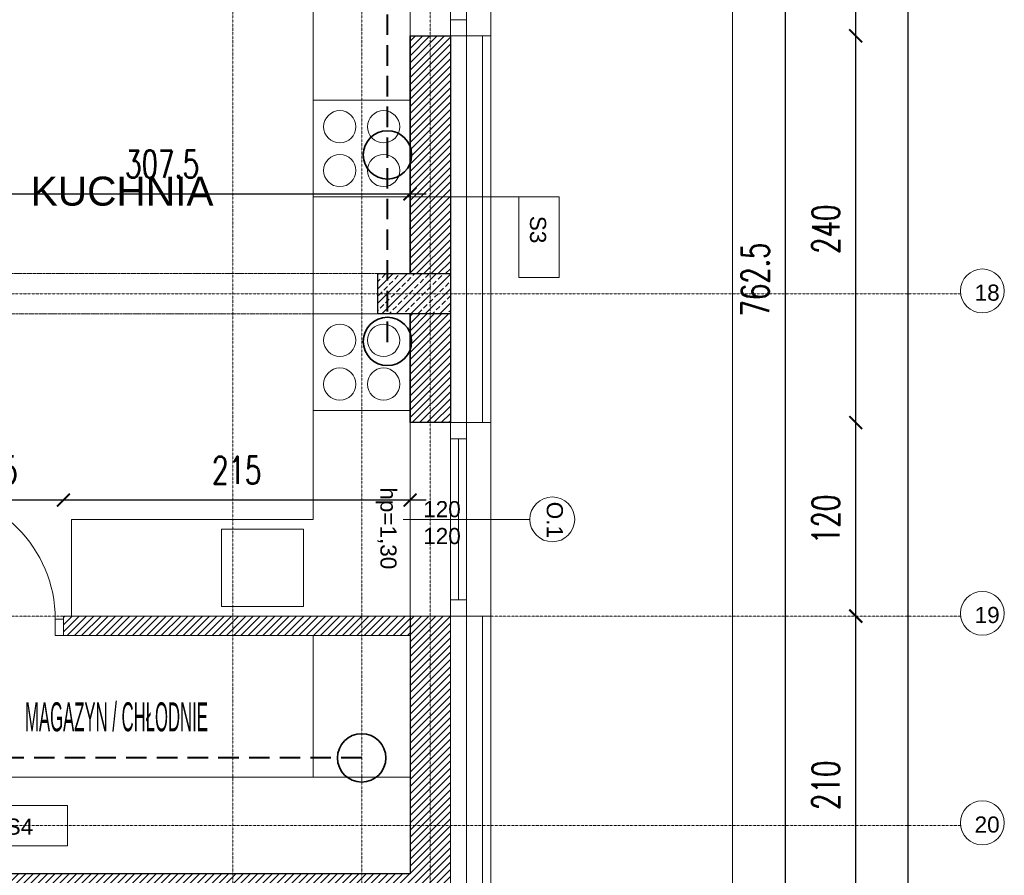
# Model space of a CAD drawing. Header units: millimetres. Extents: x -115268 to 140687, y -37779 to 24471.
# Tile 168 of 256: x 80092 to 80703, y -16605 to -16074. Entities that reach past the tile are written whole.
import ezdxf
from ezdxf.enums import TextEntityAlignment as Align

# ---------------------------------------------------------------- set-up
doc = ezdxf.new("R2010")
doc.units = ezdxf.units.MM
doc.header["$PDMODE"] = 2
doc.header["$PDSIZE"] = 1
for name, pattern in [('346-500', [1.5, 1, -0.5]), ('AUSGEZOGEN', [0]), ('DASHDOT', [1, 0.5, -0.25, 0, -0.25]), ('DASHED', [19.05, 12.7, -6.35])]:
    doc.linetypes.add(name, pattern=pattern)
doc.layers.get('0').update_dxf_attribs({"lineweight": 9})
for name, color, linetype, lineweight in [('A stolarka', 4, 'Continuous', 9), ('A wyp ruchome', 253, 'Continuous', 9), ('A_CIENKA', 7, 'Continuous', 9), ('A_HATCH', 8, 'Continuous', 9), ('A_IZOLACJA', 8, 'ZIGZAG', 9), ('A_KONSTRUKCJA', 3, 'Continuous', 25), ('A_OSIE', 1, 'DASHDOT', 9), ('A_WIDOK', 253, 'Continuous', 9), ('\x9dciany', 7, 'Continuous', 9)]:
    doc.layers.add(name, color=color, linetype=linetype, lineweight=lineweight)
doc.layers.add('A_WYMIAR', color=253, linetype='Continuous', lineweight=5, transparency=0.2)
doc.styles.add('Arial', font='arial.ttf')
doc.styles.add('Arial CE', font='arial.ttf')
doc.styles.add('romans 1-100', font='romans.shx', dxfattribs={"width": 0.7, "height": 17})
doc.linetypes.add('ZIGZAG', pattern='A,0.00254,-5.08,[131,ltypeshp.shx,S=5.08,R=0,X=-5.08,Y=0],-10.16,[131,ltypeshp.shx,S=5.08,R=180,X=5.08,Y=0],-5.08', length=20.32254)
doc.dimstyles.new('___SKALA_1_100', dxfattribs={"dimscale": 10, "dimtxt": 17, "dimasz": 0.8, "dimexe": 2, "dimexo": 2, "dimgap": 1, "dimtad": 1, "dimdec": 4, "dimrnd": 0.5, "dimdsep": 46, "dimtxsty": 'romans 1-100', "dimblk": 'ARCHTICK', "dimcen": 0.1, "dimdle": 1, "dimse1": 1, "dimse2": 1, "dimadec": 0, "dimazin": 0, "dimtfac": 1, "dimtdec": 4, "dimtix": 1, "dimtmove": 0, "dimatfit": 3, "dimldrblk": 'ARCHTICK', "dimfxl": 6, "dimfxlon": 1, "dimtolj": 1, "dimarcsym": 0})

# ---------------------------------------------------------------- blocks, each defined once
blk = doc.blocks.new('AnonymMegaMac_nNn023')
at = {"layer": 'A stolarka', "color": 3, "linetype": 'AUSGEZOGEN', "lineweight": 0}
blk.add_line((39695.27, -8904.11), (39695.27, -8919.11), dxfattribs=at)
at = {"layer": 'A stolarka', "color": 7, "linetype": 'AUSGEZOGEN', "lineweight": 0}
for points in [[(39655.27, -8906.61), (39657.27, -8906.61), (39657.27, -8826.61), (39655.27, -8826.61)], [(39650.27, -8916.61), (39655.27, -8916.61), (39655.27, -8906.61), (39650.27, -8906.61)], [(39735.27, -8916.61), (39740.27, -8916.61), (39740.27, -8906.61), (39735.27, -8906.61)]]:
    blk.add_lwpolyline(points, close=True, dxfattribs=at)
at = {"layer": 'A stolarka', "color": 8, "linetype": 'AUSGEZOGEN', "lineweight": 0}
blk.add_arc((39655.27, -8906.61), 80, 0, 90, dxfattribs=at)
blk = doc.blocks.new('_ArchTick')
at = {"color": 0, "linetype": 'ByBlock', "const_width": 0.15}
blk.add_lwpolyline([(-0.5, -0.5), (0.5, 0.5)], dxfattribs=at)
blk = doc.blocks.new('*D704')
at = {"layer": 'A_WYMIAR', "color": 0, "lineweight": -2, "transparency": 16777216}
blk.add_line((78004.57, -17141.1), (80394.57, -17141.1), dxfattribs=at)
at = {"layer": 'Defpoints', "color": 0, "transparency": 16777216}
for p in [(78014.57, -14449.85), (80384.57, -16049.85), (80384.57, -17141.1)]:
    blk.add_point(p, dxfattribs=at)
at = {"layer": 'A_WYMIAR', "color": 0, "lineweight": -2, "transparency": 16777216, "xscale": 8, "yscale": 8, "zscale": 8, "rotation": 180}
blk.add_blockref('_ArchTick', (78014.57, -17141.1), dxfattribs=at)
at = {"layer": 'A_WYMIAR', "color": 0, "lineweight": -2, "transparency": 16777216, "xscale": 8, "yscale": 8, "zscale": 8}
blk.add_blockref('_ArchTick', (80384.57, -17141.1), dxfattribs=at)
at = {"layer": 'A_WYMIAR', "color": 0, "transparency": 16777216, "insert": (79199.57, -17122.6), "char_height": 17, "attachment_point": 5, "style": 'romans 1-100'}
blk.add_mtext('\\A1;2370', dxfattribs=at)
blk = doc.blocks.new('*D731')
at = {"layer": 'A_WYMIAR', "color": 0, "lineweight": -2, "transparency": 16777216}
blk.add_line((80643.53, -16664.16), (80643.53, -14224.16), dxfattribs=at)
at = {"layer": 'Defpoints', "color": 0, "transparency": 16777216}
for p in [(80384.57, -14234.16), (80643.53, -14234.16), (80384.57, -16654.16)]:
    blk.add_point(p, dxfattribs=at)
at = {"layer": 'A_WYMIAR', "color": 0, "lineweight": -2, "transparency": 16777216, "xscale": 8, "yscale": 8, "zscale": 8}
for p, rotation in [((80643.53, -14234.16), 90), ((80643.53, -16654.16), 270)]:
    blk.add_blockref('_ArchTick', p, dxfattribs=dict(at, rotation=rotation))
at = {"layer": 'A_WYMIAR', "color": 0, "transparency": 16777216, "insert": (80625.03, -15444.16), "char_height": 17, "attachment_point": 5, "rotation": 90, "style": 'romans 1-100'}
blk.add_mtext('\\A1;2420', dxfattribs=at)
blk = doc.blocks.new('*D732')
at = {"layer": 'A_WYMIAR', "color": 0, "lineweight": -2, "transparency": 16777216}
blk.add_line((80610.91, -16664.16), (80610.91, -16434.16), dxfattribs=at)
at = {"layer": 'Defpoints', "color": 0, "transparency": 16777216}
for p in [(80384.57, -16444.16), (80610.91, -16444.16), (80384.57, -16654.16)]:
    blk.add_point(p, dxfattribs=at)
at = {"layer": 'A_WYMIAR', "color": 0, "lineweight": -2, "transparency": 16777216, "xscale": 8, "yscale": 8, "zscale": 8}
for p, rotation in [((80610.91, -16444.16), 90), ((80610.91, -16654.16), 270)]:
    blk.add_blockref('_ArchTick', p, dxfattribs=dict(at, rotation=rotation))
at = {"layer": 'A_WYMIAR', "color": 0, "transparency": 16777216, "insert": (80592.41, -16549.16), "char_height": 17, "attachment_point": 5, "rotation": 90, "style": 'romans 1-100'}
blk.add_mtext('\\A1;210', dxfattribs=at)
blk = doc.blocks.new('*D733')
at = {"layer": 'A_WYMIAR', "color": 0, "lineweight": -2, "transparency": 16777216}
blk.add_line((80610.91, -16454.16), (80610.91, -16314.16), dxfattribs=at)
at = {"layer": 'Defpoints', "color": 0, "transparency": 16777216}
for p in [(80379.57, -16324.16), (80610.91, -16324.16), (80384.57, -16444.16)]:
    blk.add_point(p, dxfattribs=at)
at = {"layer": 'A_WYMIAR', "color": 0, "lineweight": -2, "transparency": 16777216, "xscale": 8, "yscale": 8, "zscale": 8}
for p, rotation in [((80610.91, -16324.16), 90), ((80610.91, -16444.16), 270)]:
    blk.add_blockref('_ArchTick', p, dxfattribs=dict(at, rotation=rotation))
at = {"layer": 'A_WYMIAR', "color": 0, "transparency": 16777216, "insert": (80592.41, -16384.16), "char_height": 17, "attachment_point": 5, "rotation": 90, "style": 'romans 1-100'}
blk.add_mtext('\\A1;120', dxfattribs=at)
blk = doc.blocks.new('*D734')
at = {"layer": 'A_WYMIAR', "color": 0, "lineweight": -2, "transparency": 16777216}
blk.add_line((80610.91, -16334.16), (80610.91, -16074.16), dxfattribs=at)
at = {"layer": 'Defpoints', "color": 0, "transparency": 16777216}
for p in [(80379.57, -16084.16), (80610.91, -16084.16), (80379.57, -16324.16)]:
    blk.add_point(p, dxfattribs=at)
at = {"layer": 'A_WYMIAR', "color": 0, "lineweight": -2, "transparency": 16777216, "xscale": 8, "yscale": 8, "zscale": 8}
for p, rotation in [((80610.91, -16084.16), 90), ((80610.91, -16324.16), 270)]:
    blk.add_blockref('_ArchTick', p, dxfattribs=dict(at, rotation=rotation))
at = {"layer": 'A_WYMIAR', "color": 0, "transparency": 16777216, "insert": (80592.41, -16204.16), "char_height": 17, "attachment_point": 5, "rotation": 90, "style": 'romans 1-100'}
blk.add_mtext('\\A1;240', dxfattribs=at)
blk = doc.blocks.new('*D735')
at = {"layer": 'A_WYMIAR', "color": 0, "lineweight": -2, "transparency": 16777216}
blk.add_line((80610.91, -16094.16), (80610.91, -15954.16), dxfattribs=at)
at = {"layer": 'Defpoints', "color": 0, "transparency": 16777216}
for p in [(80379.57, -15964.16), (80610.91, -15964.16), (80379.57, -16084.16)]:
    blk.add_point(p, dxfattribs=at)
at = {"layer": 'A_WYMIAR', "color": 0, "lineweight": -2, "transparency": 16777216, "xscale": 8, "yscale": 8, "zscale": 8}
for p, rotation in [((80610.91, -15964.16), 90), ((80610.91, -16084.16), 270)]:
    blk.add_blockref('_ArchTick', p, dxfattribs=dict(at, rotation=rotation))
at = {"layer": 'A_WYMIAR', "color": 0, "transparency": 16777216, "insert": (80592.41, -16024.16), "char_height": 17, "attachment_point": 5, "rotation": 90, "style": 'romans 1-100'}
blk.add_mtext('\\A1;120', dxfattribs=at)
blk = doc.blocks.new('*D330')
at = {"layer": 'A_WYMIAR', "color": 0, "lineweight": -2, "transparency": 16777216}
blk.add_line((80567.17, -15844.16), (80567.17, -16626.66), dxfattribs=at)
at = {"layer": 'Defpoints', "color": 0, "transparency": 16777216}
for p in [(80390.24, -15854.16), (80545.84, -16616.66), (80567.17, -16616.66)]:
    blk.add_point(p, dxfattribs=at)
at = {"layer": 'A_WYMIAR', "color": 0, "lineweight": -2, "transparency": 16777216, "xscale": 8, "yscale": 8, "zscale": 8}
for p, rotation in [((80567.17, -15854.16), 90), ((80567.17, -16616.66), 270)]:
    blk.add_blockref('_ArchTick', p, dxfattribs=dict(at, rotation=rotation))
at = {"layer": 'A_WYMIAR', "color": 0, "transparency": 16777216, "insert": (80548.67, -16235.41), "char_height": 17, "attachment_point": 5, "rotation": 90, "style": 'romans 1-100'}
blk.add_mtext('\\A1;762.5', dxfattribs=at)
blk = doc.blocks.new('*D396')
at = {"layer": 'A_WYMIAR', "color": 0, "lineweight": -2, "transparency": 16777216}
blk.add_line((80344.57, -16372.22), (80109.57, -16372.22), dxfattribs=at)
at = {"layer": 'Defpoints', "color": 0, "transparency": 16777216}
for p in [(80119.57, -16372.22), (80119.57, -16444.16), (80334.57, -16444.16)]:
    blk.add_point(p, dxfattribs=at)
at = {"layer": 'A_WYMIAR', "color": 0, "lineweight": -2, "transparency": 16777216, "xscale": 8, "yscale": 8, "zscale": 8, "rotation": 180}
blk.add_blockref('_ArchTick', (80119.57, -16372.22), dxfattribs=at)
at = {"layer": 'A_WYMIAR', "color": 0, "lineweight": -2, "transparency": 16777216, "xscale": 8, "yscale": 8, "zscale": 8}
blk.add_blockref('_ArchTick', (80334.57, -16372.22), dxfattribs=at)
at = {"layer": 'A_WYMIAR', "color": 0, "transparency": 16777216, "insert": (80227.07, -16353.72), "char_height": 17, "attachment_point": 5, "style": 'romans 1-100'}
blk.add_mtext('\\A1;215', dxfattribs=at)
blk = doc.blocks.new('*D397')
at = {"layer": 'A_WYMIAR', "color": 0, "lineweight": -2, "transparency": 16777216}
blk.add_line((80129.57, -16372.22), (80017.07, -16372.22), dxfattribs=at)
at = {"layer": 'Defpoints', "color": 0, "transparency": 16777216}
for p in [(80027.07, -16372.22), (80119.57, -16444.16), (80027.07, -16456.16)]:
    blk.add_point(p, dxfattribs=at)
at = {"layer": 'A_WYMIAR', "color": 0, "lineweight": -2, "transparency": 16777216, "xscale": 8, "yscale": 8, "zscale": 8, "rotation": 180}
blk.add_blockref('_ArchTick', (80027.07, -16372.22), dxfattribs=at)
at = {"layer": 'A_WYMIAR', "color": 0, "lineweight": -2, "transparency": 16777216, "xscale": 8, "yscale": 8, "zscale": 8}
blk.add_blockref('_ArchTick', (80119.57, -16372.22), dxfattribs=at)
at = {"layer": 'A_WYMIAR', "color": 0, "transparency": 16777216, "insert": (80073.32, -16353.72), "char_height": 17, "attachment_point": 5, "style": 'romans 1-100'}
blk.add_mtext('\\A1;92.5', dxfattribs=at)
blk = doc.blocks.new('*D408')
at = {"layer": 'A_WYMIAR', "color": 0, "lineweight": -2, "transparency": 16777216}
blk.add_line((80017.07, -16182.22), (80344.57, -16182.22), dxfattribs=at)
at = {"layer": 'Defpoints', "color": 0, "transparency": 16777216}
for p in [(80334.57, -16182.22), (80027.07, -16199.16), (80334.57, -16204.16)]:
    blk.add_point(p, dxfattribs=at)
at = {"layer": 'A_WYMIAR', "color": 0, "lineweight": -2, "transparency": 16777216, "xscale": 8, "yscale": 8, "zscale": 8, "rotation": 180}
blk.add_blockref('_ArchTick', (80027.07, -16182.22), dxfattribs=at)
at = {"layer": 'A_WYMIAR', "color": 0, "lineweight": -2, "transparency": 16777216, "xscale": 8, "yscale": 8, "zscale": 8}
blk.add_blockref('_ArchTick', (80334.57, -16182.22), dxfattribs=at)
at = {"layer": 'A_WYMIAR', "color": 0, "transparency": 16777216, "insert": (80180.82, -16163.72), "char_height": 17, "attachment_point": 5, "style": 'romans 1-100'}
blk.add_mtext('\\A1;307.5', dxfattribs=at)

msp = doc.modelspace()

# ---------------------------------------------------------------- hatches: boundary and pattern name
at = {"layer": 'A_HATCH', "transparency": 33554687}
h = msp.add_hatch(dxfattribs=at)
h.set_pattern_fill('ANSI31', color=256)
h.set_pattern_definition([(45, (4833.216, -605.403), (-2.24506403, 2.24506403), [])])
h.paths.add_polyline_path([(80359.57106, -15864.16092), (80334.57106, -15864.16092), (80334.57106, -15964.16092), (80359.57106, -15964.16092)])
h.paths.add_polyline_path([(80359.57106, -16444.16092), (80334.57106, -16444.16092), (80334.57106, -16604.16092), (79765.57106, -16604.16092), (79759.57106, -16604.16092), (79759.57106, -16629.16092), (80359.57106, -16629.16092)])
h.paths.add_polyline_path([(79659.57106, -16604.16092), (79614.57106, -16604.16092), (79614.57106, -16629.16092), (79659.57106, -16629.16092)])
h.paths.add_polyline_path([(79434.57106, -16604.16092), (79214.57106, -16604.16092), (79214.57106, -16629.16092), (79434.57106, -16629.16092)])
h.paths.add_polyline_path([(79214.57106, -16604.16092), (79009.57106, -16604.16092), (79009.57106, -16629.16092), (79214.57106, -16629.16092)])
h.paths.add_polyline_path([(80359.57106, -16256.66092), (80334.57106, -16256.66092), (80334.57106, -16324.16092), (80359.57106, -16324.16092)])
h.paths.add_polyline_path([(80334.57106, -16231.66092), (80359.57106, -16231.66092), (80359.57106, -16084.16092), (80334.57106, -16084.16092)])
at = {"layer": 'A_HATCH', "true_color": 0x636466, "transparency": 33554687}
h = msp.add_hatch(dxfattribs=at)
h.set_pattern_fill('ANSI31', color=251)
h.set_pattern_definition([(45, (25823.836, -10011.816), (-2.24506403, 2.24506403), [])])
h.paths.add_polyline_path([(79799.57106, -15869.16092), (79784.57106, -15869.16092), (79784.57106, -16144.16092), (79634.57106, -16144.16092), (79634.57106, -16156.16092), (79824.57106, -16156.16092), (79824.57106, -16144.16092), (79799.57106, -16144.16092)])
h.paths.add_polyline_path([(79824.57106, -16332.16092), (79639.57106, -16332.16092), (79639.57106, -16344.16092), (79824.57106, -16344.16092)])
h.paths.add_polyline_path([(79824.57106, -16156.16092), (79814.57106, -16156.16092), (79814.57106, -16244.16092), (79824.57106, -16244.16092)])
h.paths.add_polyline_path([(80002.07106, -16144.16092), (79914.57106, -16144.16092), (79914.57106, -16156.16092), (80002.07106, -16156.16092)])
h.paths.add_polyline_path([(79879.57217, -16456.16085), (79889.57217, -16456.16085), (79899.57106, -16456.16092), (79899.57106, -16444.16092), (79867.57217, -16444.16092), (79867.57217, -16604.16092), (79879.57217, -16604.16092)])
h.paths.add_polyline_path([(79767.57217, -16444.16092), (79759.57106, -16444.16092), (79759.57106, -16604.16092), (79765.57106, -16604.16092), (79765.57106, -16456.16092), (79767.57217, -16456.16092)])
h.paths.add_polyline_path([(80334.57106, -16444.16092), (80119.57106, -16444.16092), (80119.57106, -16456.16092), (80334.57106, -16456.16092)])
h.paths.add_polyline_path([(79059.56704, -16388.16774), (79034.57106, -16388.16774), (79034.57106, -16400.16812), (79059.56704, -16400.16812)])
h.paths.add_polyline_path([(79169.56704, -16388.16774), (79164.56704, -16388.16774), (79154.56704, -16388.16774), (79149.56704, -16388.16774), (79149.56704, -16400.16812), (79169.56704, -16400.16812)])
h.paths.add_polyline_path([(79299.57106, -16388.16774), (79259.56704, -16388.16774), (79259.56704, -16400.16812), (79299.57106, -16400.16812)])
h.paths.add_polyline_path([(79294.57106, -16243.16556), (79284.57106, -16243.16564), (79284.57106, -16388.16774), (79294.57106, -16388.16774)])
h.paths.add_polyline_path([(79414.57106, -16216.16452), (79034.57106, -16216.16452), (79034.57106, -16228.16452), (79414.57106, -16228.16452)])
h.paths.add_polyline_path([(79294.57106, -16228.16452), (79284.57106, -16228.16452), (79284.57106, -16243.16564), (79294.57106, -16243.16556)])
h.paths.add_polyline_path([(79294.57106, -16201.16348), (79284.57106, -16201.1634), (79284.57106, -16216.16452), (79294.57106, -16216.16452)])
h.paths.add_polyline_path([(79294.57106, -16056.1613), (79284.57106, -16056.1613), (79284.57106, -16201.1634), (79294.57106, -16201.16348)])
h.paths.add_polyline_path([(79299.57106, -16044.16092), (79259.56704, -16044.16092), (79259.56704, -16056.1613), (79299.57106, -16056.1613)])
h.paths.add_polyline_path([(79414.57106, -16044.16092), (79389.57106, -16044.16092), (79389.57106, -16056.1613), (79414.57106, -16056.1613)])
h.paths.add_polyline_path([(79169.56704, -16044.16092), (79149.56704, -16044.16092), (79149.56704, -16056.1613), (79154.56704, -16056.1613), (79164.56704, -16056.1613), (79169.56704, -16056.1613)])
h.paths.add_polyline_path([(79059.56704, -16044.16092), (79034.57106, -16044.16092), (79034.57106, -16056.1613), (79059.56704, -16056.1613)])
h.paths.add_polyline_path([(79164.56704, -16056.1613), (79154.56704, -16056.1613), (79154.56704, -16201.16227), (79164.56189, -16201.16236), (79164.56704, -16201.16085)])
h.paths.add_polyline_path([(79164.56704, -16201.16236), (79154.56704, -16201.16227), (79154.56704, -16216.16452), (79164.56704, -16216.16452)])
h.paths.add_polyline_path([(79164.56704, -16228.16452), (79154.56704, -16228.16452), (79154.56704, -16388.16779), (79164.56704, -16388.1677)])
h.paths.add_polyline_path([(79409.57106, -16400.16812), (79409.57106, -16388.16774), (79389.57106, -16388.16774), (79389.57106, -16400.16812)])
at = {"layer": 'A_HATCH', "ltscale": 0.5, "transparency": 33554687}
h = msp.add_hatch(dxfattribs=at)
h.set_pattern_fill('ANSI33', color=256, angle=-2e-14)
h.paths.add_polyline_path([(80359.57106, -16231.66092), (80347.07106, -16231.66092), (80347.07106, -16244.16092), (80359.57106, -16244.16092)])
h.paths.add_polyline_path([(80359.57106, -16244.16092), (80347.07106, -16244.16092), (80347.07106, -16256.66092), (80359.57106, -16256.66092)])
h.paths.add_polyline_path([(80347.07106, -16244.16092), (80314.57106, -16244.16092), (80314.57106, -16256.66092), (80347.07106, -16256.66092)])
h.paths.add_polyline_path([(80347.07106, -16231.66092), (80320.52948, -16231.66092), (80320.52948, -16244.16092), (80347.07106, -16244.16092)])
h.paths.add_polyline_path([(80320.52948, -16231.66092), (80314.57106, -16231.66092), (80314.57106, -16244.16092), (80320.52948, -16244.16092)])

# ---------------------------------------------------------------- linework, layer by layer
at = {"layer": 'A stolarka'}
for p, q in [((80359.57106, -15964.16092), (80359.57106, -16084.16092)), ((80369.57106, -15964.16092), (80369.57106, -16084.16092)), ((80359.57106, -16324.16092), (80359.57106, -16444.16092)), ((80369.57106, -16324.16092), (80369.57106, -16444.16092)), ((80364.57106, -16334.16092), (80364.57106, -16434.16092))]:
    msp.add_line(p, q, dxfattribs=at)
for points in [[(80369.57106, -16084.16092), (80369.57106, -16074.16092), (80359.57106, -16074.16092), (80359.57106, -16084.16092), (80369.57106, -16084.16092)], [(80369.57106, -16334.16092), (80369.57106, -16324.16092), (80359.57106, -16324.16092), (80359.57106, -16334.16092), (80369.57106, -16334.16092)], [(80369.57106, -16444.16092), (80369.57106, -16434.16092), (80359.57106, -16434.16092), (80359.57106, -16444.16092), (80369.57106, -16444.16092)]]:
    msp.add_lwpolyline(points, dxfattribs=at)
at = {"layer": 'A wyp ruchome'}
msp.add_line((80217.57106, -16438.16092), (80217.57106, -16390.16092), dxfattribs=at)
for points in [[(80124.57106, -15869.16092), (80124.57106, -15929.16092), (80274.57106, -15929.16092), (80274.57106, -16049.16092), (80274.57106, -16049.16092), (80274.57106, -16384.16092)], [(80274.57106, -16384.16092), (80124.57106, -16384.16092), (80124.57106, -16384.16092), (80124.57106, -16444.16092)], [(80217.57106, -16390.16092), (80268.57106, -16390.16092), (80268.57106, -16438.16092), (80217.57106, -16438.16092)], [(80274.57106, -16456.16092), (80274.57106, -16544.16092)], [(80027.07106, -16544.16092), (80334.57106, -16544.16092)]]:
    msp.add_lwpolyline(points, dxfattribs=at)
for points in [[(80274.57106, -16124.16092), (80274.57106, -16184.16092), (80334.57106, -16184.16092), (80334.57106, -16124.16092)], [(80274.57106, -16256.66092), (80274.57106, -16316.66092), (80334.57106, -16316.66092), (80334.57106, -16256.66092)]]:
    msp.add_lwpolyline(points, close=True, dxfattribs=at)
for centre in [(80290.98527, -16140.57513), (80318.15684, -16140.57513), (80290.98527, -16167.74671), (80318.15684, -16167.74671), (80290.98527, -16273.07513), (80318.15684, -16273.07513), (80290.98527, -16300.24671), (80318.15684, -16300.24671)]:
    msp.add_circle(centre, 10, dxfattribs=at)
at = {"layer": 'A_CIENKA'}
for points in [[(80359.57106, -16444.16092), (80359.57106, -16629.16092), (79759.57106, -16629.16092)], [(80379.57106, -16444.16092), (80379.57106, -16649.16092), (79759.57106, -16649.16092)]]:
    msp.add_lwpolyline(points, dxfattribs=at)
at = {"layer": 'A_HATCH'}
msp.add_line((80534.57106, -15434.16092), (80534.57106, -16954.16092), dxfattribs=at)
for centre in [(80689.42797, -16242.44127), (80689.42797, -16442.44127), (80689.42797, -16572.44127)]:
    msp.add_circle(centre, 13.62687, dxfattribs=at)
at = {"layer": 'A_IZOLACJA', "ltscale": 0.01}
for points in [[(80369.57106, -16084.16092), (80369.57106, -16324.16092)], [(80369.57106, -16444.16092), (80369.57106, -16639.16092), (79759.57106, -16639.16092)]]:
    msp.add_lwpolyline(points, dxfattribs=at)
at = {"layer": 'A_KONSTRUKCJA', "color": 5, "linetype": 'DASHED', "lineweight": 40}
msp.add_line((80320.52948, -16274.16092), (80320.52948, -15892.62126), dxfattribs=at)
at = {"layer": 'A_KONSTRUKCJA', "color": 1, "linetype": 'DASHED', "lineweight": 40}
msp.add_line((80304.57106, -16532.16452), (78128.64884, -16532.16452), dxfattribs=at)
at = {"layer": 'A_KONSTRUKCJA'}
for points in [[(80334.57106, -16231.66092), (80334.57106, -16084.16092), (80359.57106, -16084.16092), (80359.57106, -16324.16092), (80334.57106, -16324.16092), (80334.57106, -16256.66092)], [(80334.57106, -16084.16092), (80334.57106, -16231.66092)], [(80359.57106, -16084.16092), (80359.57106, -16324.16092)], [(80334.57106, -16256.66092), (80334.57106, -16324.16092)], [(80334.57106, -16444.16092), (80334.57106, -16604.16092), (79765.57106, -16604.16092)]]:
    msp.add_lwpolyline(points, dxfattribs=at)
at = {"layer": 'A_KONSTRUKCJA', "ltscale": 0.5}
msp.add_lwpolyline([(80314.57106, -16231.66092), (80359.57106, -16231.66092), (80359.57106, -16256.66092), (80314.57106, -16256.66092)], close=True, dxfattribs=at)
at = {"layer": 'A_OSIE', "ltscale": 0.3}
for p, q in [((80224.57106, -13920.52461), (80224.57106, -17157.58662)), ((80304.57106, -13920.52461), (80304.57106, -17157.58662)), ((80347.07106, -13920.52461), (80347.07106, -17157.58662)), ((80675.91005, -16244.16092), (77774.94766, -16244.16092)), ((80675.91005, -16444.16092), (77774.94766, -16444.16092)), ((80675.91005, -16574.16092), (77774.94766, -16574.16092))]:
    msp.add_line(p, q, dxfattribs=at)
at = {"layer": 'A_WIDOK'}
msp.add_lwpolyline([(80379.57106, -16084.16092), (80379.57106, -16324.16092)], dxfattribs=at)
at = {"layer": 'A_WIDOK', "color": 6, "linetype": '346-500', "ltscale": 0.5}
for points in [[(78129.57106, -16231.66092), (80314.57106, -16231.66092)], [(80314.57106, -16256.66092), (78129.57106, -16256.66092)]]:
    msp.add_lwpolyline(points, dxfattribs=at)
at = {"layer": 'A_WYMIAR', "ltscale": 10}
msp.add_line((80408.84717, -16384.16092), (80330.29495, -16384.16092), dxfattribs=at)
at = {"layer": 'A_WYMIAR'}
for points in [[(80334.57106, -16184.16092), (80427.02642, -16184.16092), (80427.02642, -16234.16092), (80407.02642, -16234.16092), (80402.02642, -16234.16092), (80402.02642, -16184.16092)], [(80072.07106, -16654.16092), (80072.07106, -16561.70555), (80122.07106, -16561.70555), (80122.07106, -16581.70555), (80122.07106, -16586.70555), (80072.07106, -16586.70555)]]:
    msp.add_lwpolyline(points, dxfattribs=at)
at = {"layer": 'A_WYMIAR', "color": 5, "lineweight": 35}
for centre in [(80320.52948, -16158.03225), (80320.52948, -16273.78526)]:
    msp.add_circle(centre, 15, dxfattribs=at)
at = {"layer": 'A_WYMIAR', "ltscale": 10}
msp.add_circle((80422.75031, -16384.16092), 13.90315, dxfattribs=at)
at = {"layer": 'A_WYMIAR', "color": 1, "lineweight": 35}
msp.add_circle((80304.57106, -16532.16452), 15, dxfattribs=at)
at = {"layer": '\x9dciany'}
for p, q in [((80384.57106, -15844.16092), (80384.57106, -16654.16092)), ((80334.57106, -16084.16092), (80384.57106, -16084.16092)), ((80334.57106, -16324.16092), (80384.57106, -16324.16092)), ((80334.57106, -16444.16092), (80384.57106, -16444.16092))]:
    msp.add_line(p, q, dxfattribs=at)
for points in [[(80334.57106, -16231.66092), (80334.57106, -15869.16092)], [(79879.57217, -16604.16092), (80334.57106, -16604.16092), (80334.57106, -16256.66092)], [(80334.57106, -16444.16092), (80119.57106, -16444.16092), (80119.57106, -16444.16092), (80119.57106, -16456.16092), (80119.57106, -16456.16092), (80334.57106, -16456.16092)]]:
    msp.add_lwpolyline(points, dxfattribs=at)

# ---------------------------------------------------------------- block references
at = {"layer": 'A stolarka'}
msp.add_blockref('AnonymMegaMac_nNn023', (40379.3044, -7539.55034), dxfattribs=at)

# ---------------------------------------------------------------- texts
at = {"layer": 'A_HATCH', "char_height": 10, "attachment_point": 1, "rotation": 270, "style": 'Arial'}
for s, insert in [('S3', (80418.92684, -16195.86176)), ('hp=1,30', (80326.1649, -16364.2695)), ('O.1', (80429.33468, -16373.2077))]:
    msp.add_mtext_dynamic_manual_height_columns(s, width=473.6976626, gutter_width=1.25, heights=[9.22219], dxfattribs=dict(at, insert=insert))
at = {"layer": 'A_HATCH', "char_height": 10, "attachment_point": 1}
for s, width, heights, insert, style in [('18', 473.6976626, [0], (80684.63874, -16238.49043), 'Arial'), ('120\\P120', 44.8889364, [39.43048], (80342.69951, -16372.81986), 'Arial CE'), ('19', 473.6976626, [0], (80684.63874, -16438.49043), 'Arial'), ('S4', 473.6976626, [9.22219], (80083.77189, -16569.80513), 'Arial'), ('20', 473.6976626, [0], (80684.63874, -16568.49043), 'Arial')]:
    msp.add_mtext_dynamic_manual_height_columns(s, width=width, gutter_width=1.25, heights=heights, dxfattribs=dict(at, insert=insert, style=style))
at = {"layer": '\x9dciany', "style": 'Arial CE', "width": 1.001714}
msp.add_text('KUCHNIA', height=18, rotation=360, dxfattribs=at).set_placement((80099.3044, -16189.55034), (80212.7044, -16189.55034), align=Align.FIT)
at = {"layer": '\x9dciany', "color": 7, "linetype": 'Continuous', "lineweight": 35, "style": 'Arial CE', "width": 0.412}
msp.add_text('MAGAZYN / CHŁODNIE', height=18, dxfattribs=at).set_placement((80095.80253, -16515.67726), (80209.20253, -16515.67726), align=Align.FIT)

# ---------------------------------------------------------------- dimensions: what is measured, and where the dimension line sits
at = {"layer": 'A_WYMIAR'}
for base, p2, picture, middle in [((80643.53239, -14234.16092), (80384.57106, -14234.16092), '*D731', (80625.03239, -15444.16092)), ((80610.91352, -16444.16092), (80384.57106, -16444.16092), '*D732', (80592.41352, -16549.16092))]:
    dim = msp.add_linear_dim(base=base, p1=(80384.57106, -16654.16092), p2=p2, angle=90, dimstyle='___SKALA_1_100', dxfattribs=at)
    dim.commit()
    dim.dimension.update_dxf_attribs({"geometry": picture, "text_midpoint": middle})
for base, p1, p2, picture, middle in [((80384.57106, -17141.09997), (78014.57106, -14449.84755), (80384.57106, -16049.84755), '*D704', (79199.57106, -17122.59997)), ((80119.57106, -16372.22027), (80334.57106, -16444.16092), (80119.57106, -16444.16092), '*D396', (80227.07106, -16353.72027))]:
    dim = msp.add_linear_dim(base=base, p1=p1, p2=p2, dimstyle='___SKALA_1_100', dxfattribs=at)
    dim.commit()
    dim.dimension.update_dxf_attribs({"geometry": picture, "text_midpoint": middle})
for base, p1, p2, picture, middle in [((80567.17004, -16616.66092), (80390.23692, -15854.16092), (80545.84489, -16616.66092), '*D330', (80548.67004, -16235.41092)), ((80610.91352, -15964.16092), (80379.57106, -16084.16092), (80379.57106, -15964.16092), '*D735', (80592.41352, -16024.16092)), ((80610.91352, -16084.16092), (80379.57106, -16324.16092), (80379.57106, -16084.16092), '*D734', (80592.41352, -16204.16092)), ((80610.91352, -16324.16092), (80384.57106, -16444.16092), (80379.57106, -16324.16092), '*D733', (80592.41352, -16384.16092))]:
    dim = msp.add_linear_dim(base=base, p1=p1, p2=p2, angle=90, dimstyle='___SKALA_1_100', override={"dimtmove": 1}, dxfattribs=at)
    dim.commit()
    dim.dimension.update_dxf_attribs({"geometry": picture, "text_midpoint": middle})
for base, p1, p2, picture, middle in [((80334.57106, -16182.21822), (80027.07106, -16199.16092), (80334.57106, -16204.16092), '*D408', (80180.82106, -16163.71822)), ((80027.07106, -16372.22027), (80119.57106, -16444.16092), (80027.07106, -16456.16092), '*D397', (80073.32106, -16353.72027))]:
    dim = msp.add_linear_dim(base=base, p1=p1, p2=p2, dimstyle='___SKALA_1_100', override={"dimtmove": 1}, dxfattribs=at)
    dim.commit()
    dim.dimension.update_dxf_attribs({"geometry": picture, "text_midpoint": middle})

doc.saveas('drawing.dxf')
